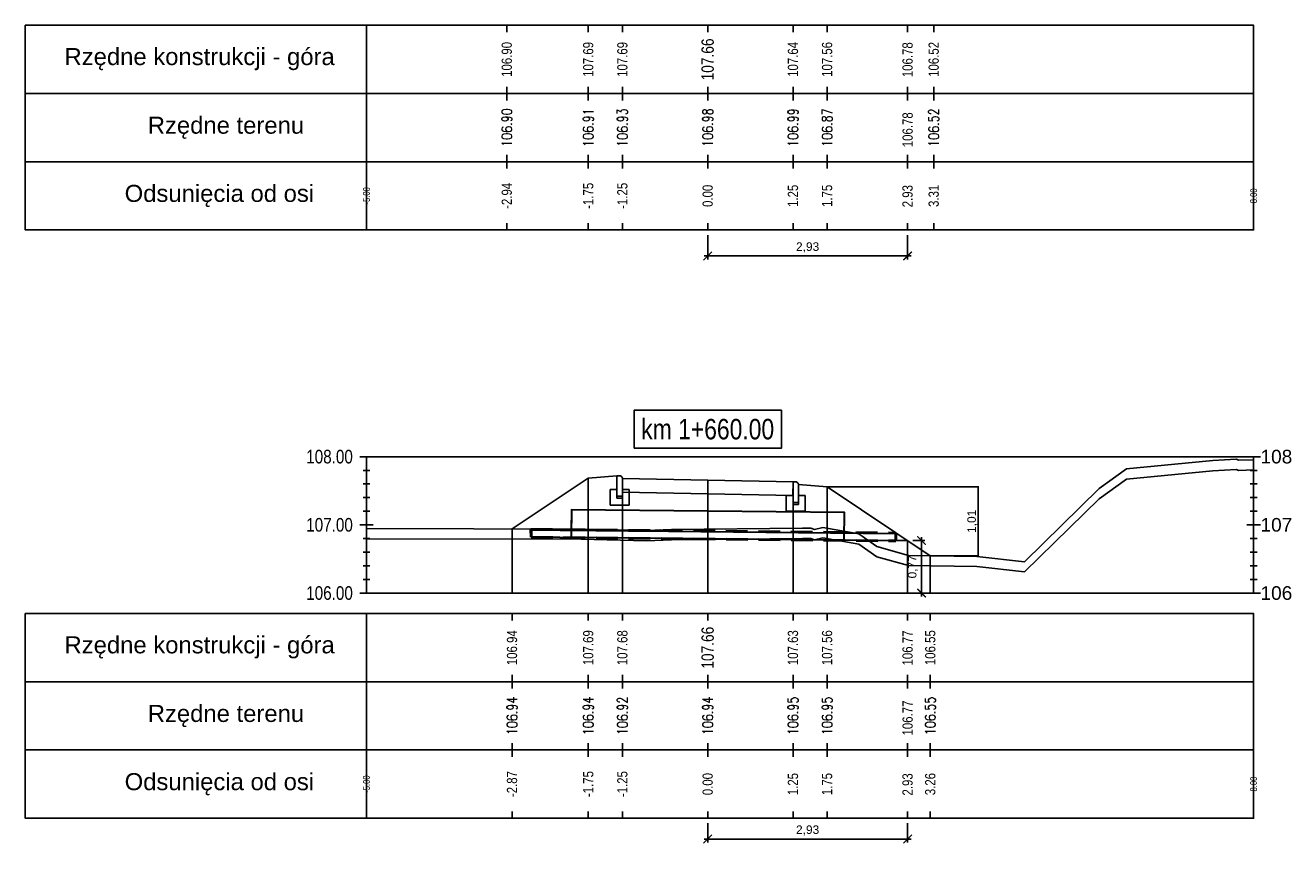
# Model space of a CAD drawing. Extents: x 7537626 to 7538805, y 5722894 to 5725486.
# Tile 78 of 90: x 7538660 to 7538679, y 5725457 to 5725469. Entities that reach past the tile are written whole.
import ezdxf

# ---------------------------------------------------------------- set-up
doc = ezdxf.new("R2010")
doc.units = 0
doc.header["$PDMODE"] = 35
doc.header["$PDSIZE"] = 0.3
doc.linetypes.add('HIDDEN', pattern=[9.525, 6.35, -3.175])
for name, color, linetype in [('C-DROGI-PROFILE', 7, 'Continuous'), ('C-DROGI-PROFILE-ETYKIETY', 7, 'Continuous'), ('C-DROGI-PRZEKROJE-ETYKIETY', 7, 'Continuous'), ('C-POPRZECZKA-przekrój', 2, 'Continuous'), ('C-POPRZECZKA-widok', 1, 'Continuous')]:
    doc.layers.add(name, color=color, linetype=linetype)
for name, color, linetype, true_color in [('C-humus', 7, 'Continuous', 0x003df5), ('C-Teren', 7, 'Continuous', 0x005716), ('poprzeczki', 7, 'Continuous', 0x0000d6)]:
    doc.layers.add(name, color=color, linetype=linetype, true_color=true_color)
doc.layers.add('Pom-plan', color=4, linetype='Continuous', plot=False)
doc.styles.add('2mm08', font='arial.ttf', dxfattribs={"width": 0.8})
doc.styles.add('opis_50', font='arial.ttf', dxfattribs={"height": 0.125})
doc.styles.get("Standard").update_dxf_attribs({"font": 'arial.ttf'})
doc.dimstyles.new('OPIS_50', dxfattribs={"dimscale": 0.5, "dimtxt": 0.125, "dimasz": 0.25, "dimexe": 0.1, "dimexo": 0.15, "dimgap": 0.1, "dimtad": 1, "dimzin": 0, "dimtxsty": 'opis_50', "dimblk": 'ARCHTICK', "dimcen": 0.15, "dimdle": 0.1, "dimaunit": 2, "dimadec": 4, "dimazin": 0, "dimtfac": 1, "dimtmove": 0, "dimatfit": 3, "dimfxl": 1, "dimarcsym": 0})

# ---------------------------------------------------------------- blocks, each defined once
blk = doc.blocks.new('_ArchTick')
at = {"color": 0, "linetype": 'ByBlock', "const_width": 0.15}
blk.add_lwpolyline([(-0.5, -0.5), (0.5, 0.5)], dxfattribs=at)
blk = doc.blocks.new('*D25')
at = {"layer": 'Defpoints', "color": 0, "transparency": 16777216}
for p in [(7538672.223, 5725462.343), (7538673.735, 5725461.335), (7538674.437, 5725461.335)]:
    blk.add_point(p, dxfattribs=at)
at = {"layer": 'poprzeczki', "color": 0, "lineweight": -2, "transparency": 16777216}
for p, q in [((7538672.238, 5725462.343), (7538674.447, 5725462.343)), ((7538674.437, 5725462.353), (7538674.437, 5725461.325)), ((7538673.75, 5725461.335), (7538674.447, 5725461.335))]:
    blk.add_line(p, q, dxfattribs=at)
at = {"layer": 'poprzeczki', "color": 0, "lineweight": -2, "transparency": 16777216, "xscale": 0.025, "yscale": 0.025, "zscale": 0.025}
for p, rotation in [((7538674.437, 5725462.343), 90), ((7538674.437, 5725461.335), 270)]:
    blk.add_blockref('_ArchTick', p, dxfattribs=dict(at, rotation=rotation))
at = {"layer": 'poprzeczki', "color": 0, "transparency": 16777216, "insert": (7538674.352, 5725461.839), "char_height": 0.125, "attachment_point": 5, "rotation": 90, "style": 'opis_50'}
blk.add_mtext('1,01', dxfattribs=at)
blk = doc.blocks.new('geokrata')
at = {"layer": 'C-POPRZECZKA-przekrój', "color": 172, "linetype": 'HIDDEN', "lineweight": 50, "ltscale": 0.05, "true_color": 0x0000cc}
for p, q in [((7538464.885, 5725469.743), (7538470.234, 5725469.689)), ((7538464.887, 5725469.627), (7538470.233, 5725469.573))]:
    blk.add_line(p, q, dxfattribs=at)
at = {"layer": 'C-POPRZECZKA-przekrój', "color": 98, "linetype": 'Continuous', "lineweight": 30, "true_color": 0x006100}
for p, q in [((7538464.892, 5725469.735), (7538465.726, 5725469.726)), ((7538464.893, 5725469.635), (7538465.725, 5725469.626)), ((7538469.225, 5725469.591), (7538470.225, 5725469.581))]:
    blk.add_line(p, q, dxfattribs=at)
for points in [[(7538467.479, 5725470.009), (7538465.479, 5725470.029), (7538465.475, 5725469.629), (7538469.475, 5725469.589), (7538469.479, 5725469.989), (7538467.479, 5725470.009), (7538465.479, 5725470.029), (7538465.476, 5725469.729), (7538470.226, 5725469.681)], [(7538464.892, 5725469.735), (7538464.893, 5725469.635)], [(7538470.225, 5725469.581), (7538470.226, 5725469.681)]]:
    blk.add_lwpolyline(points, dxfattribs=at)
at = {"layer": 'C-POPRZECZKA-przekrój', "color": 172, "linetype": 'HIDDEN', "lineweight": 50, "ltscale": 0.05, "true_color": 0x0000cc}
for points in [[(7538464.885, 5725469.743), (7538464.887, 5725469.627)], [(7538470.233, 5725469.573), (7538470.234, 5725469.689)]]:
    blk.add_lwpolyline(points, dxfattribs=at)
blk = doc.blocks.new('*D257')
at = {"layer": 'Defpoints', "color": 0, "transparency": 16777216}
for p in [(7538670.473, 5725466.111), (7538673.402, 5725466.111), (7538673.402, 5725465.73)]:
    blk.add_point(p, dxfattribs=at)
at = {"layer": 'Pom-plan', "color": 0, "lineweight": -2, "transparency": 16777216}
for p, q in [((7538670.473, 5725466.036), (7538670.473, 5725465.68)), ((7538673.402, 5725466.036), (7538673.402, 5725465.68)), ((7538670.423, 5725465.73), (7538673.452, 5725465.73))]:
    blk.add_line(p, q, dxfattribs=at)
at = {"layer": 'Pom-plan', "color": 0, "lineweight": -2, "transparency": 16777216, "xscale": 0.125, "yscale": 0.125, "zscale": 0.125, "rotation": 180}
blk.add_blockref('_ArchTick', (7538670.473, 5725465.73), dxfattribs=at)
at = {"layer": 'Pom-plan', "color": 0, "lineweight": -2, "transparency": 16777216, "xscale": 0.125, "yscale": 0.125, "zscale": 0.125}
blk.add_blockref('_ArchTick', (7538673.402, 5725465.73), dxfattribs=at)
at = {"layer": 'Pom-plan', "color": 0, "transparency": 16777216, "insert": (7538671.937, 5725465.855), "char_height": 0.125, "attachment_point": 5, "style": 'opis_50'}
blk.add_mtext('2,93', dxfattribs=at)
blk = doc.blocks.new('*D258')
at = {"layer": 'Defpoints', "color": 0, "transparency": 16777216}
for p in [(7538673.402, 5725461.557), (7538673.607, 5725461.557), (7538673.402, 5725460.786)]:
    blk.add_point(p, dxfattribs=at)
at = {"layer": 'Pom-plan', "color": 0, "lineweight": -2, "transparency": 16777216}
for p, q in [((7538673.477, 5725461.557), (7538673.657, 5725461.557)), ((7538673.607, 5725460.736), (7538673.607, 5725461.607)), ((7538673.477, 5725460.786), (7538673.657, 5725460.786))]:
    blk.add_line(p, q, dxfattribs=at)
at = {"layer": 'Pom-plan', "color": 0, "lineweight": -2, "transparency": 16777216, "xscale": 0.125, "yscale": 0.125, "zscale": 0.125}
for p, rotation in [((7538673.607, 5725461.557), 90), ((7538673.607, 5725460.786), 270)]:
    blk.add_blockref('_ArchTick', p, dxfattribs=dict(at, rotation=rotation))
at = {"layer": 'Pom-plan', "color": 0, "transparency": 16777216, "insert": (7538673.481, 5725461.172), "char_height": 0.125, "attachment_point": 5, "rotation": 90, "style": 'opis_50'}
blk.add_mtext('0,77', dxfattribs=at)
blk = doc.blocks.new('*D259')
at = {"layer": 'Defpoints', "color": 0, "transparency": 16777216}
for p in [(7538670.473, 5725457.486), (7538673.402, 5725457.486), (7538673.402, 5725457.181)]:
    blk.add_point(p, dxfattribs=at)
at = {"layer": 'Pom-plan', "color": 0, "lineweight": -2, "transparency": 16777216}
for p, q in [((7538670.473, 5725457.411), (7538670.473, 5725457.131)), ((7538673.402, 5725457.411), (7538673.402, 5725457.131)), ((7538670.423, 5725457.181), (7538673.452, 5725457.181))]:
    blk.add_line(p, q, dxfattribs=at)
at = {"layer": 'Pom-plan', "color": 0, "lineweight": -2, "transparency": 16777216, "xscale": 0.125, "yscale": 0.125, "zscale": 0.125, "rotation": 180}
blk.add_blockref('_ArchTick', (7538670.473, 5725457.181), dxfattribs=at)
at = {"layer": 'Pom-plan', "color": 0, "lineweight": -2, "transparency": 16777216, "xscale": 0.125, "yscale": 0.125, "zscale": 0.125}
blk.add_blockref('_ArchTick', (7538673.402, 5725457.181), dxfattribs=at)
at = {"layer": 'Pom-plan', "color": 0, "transparency": 16777216, "insert": (7538671.937, 5725457.306), "char_height": 0.125, "attachment_point": 5, "style": 'opis_50'}
blk.add_mtext('2,93', dxfattribs=at)

msp = doc.modelspace()

# ---------------------------------------------------------------- linework, layer by layer
at = {"layer": 'C-DROGI-PROFILE', "color": 7, "linetype": 'Continuous', "lineweight": -3}
for p, q in [((7538667.529, 5725469.111), (7538667.529, 5725469.011)), ((7538668.723, 5725469.111), (7538668.723, 5725469.011)), ((7538669.223, 5725469.111), (7538669.223, 5725469.011)), ((7538670.473, 5725469.111), (7538670.473, 5725469.011)), ((7538671.723, 5725469.111), (7538671.723, 5725469.011)), ((7538672.223, 5725469.111), (7538672.223, 5725469.011)), ((7538673.402, 5725469.111), (7538673.402, 5725469.011)), ((7538673.785, 5725469.111), (7538673.785, 5725469.011)), ((7538667.529, 5725468.111), (7538667.529, 5725468.211)), ((7538668.723, 5725468.111), (7538668.723, 5725468.211)), ((7538669.223, 5725468.111), (7538669.223, 5725468.211)), ((7538670.473, 5725468.111), (7538670.473, 5725468.211)), ((7538671.723, 5725468.111), (7538671.723, 5725468.211)), ((7538672.223, 5725468.111), (7538672.223, 5725468.211)), ((7538673.402, 5725468.111), (7538673.402, 5725468.211)), ((7538673.785, 5725468.111), (7538673.785, 5725468.211)), ((7538667.529, 5725468.111), (7538667.529, 5725468.011)), ((7538668.723, 5725468.111), (7538668.723, 5725468.011)), ((7538669.223, 5725468.111), (7538669.223, 5725468.011)), ((7538670.473, 5725468.111), (7538670.473, 5725468.011)), ((7538671.723, 5725468.111), (7538671.723, 5725468.011)), ((7538672.223, 5725468.111), (7538672.223, 5725468.011)), ((7538673.402, 5725468.111), (7538673.402, 5725468.011)), ((7538673.785, 5725468.111), (7538673.785, 5725468.011)), ((7538667.529, 5725467.111), (7538667.529, 5725467.211)), ((7538667.529, 5725467.111), (7538667.529, 5725467.011)), ((7538668.723, 5725467.111), (7538668.723, 5725467.211)), ((7538668.723, 5725467.111), (7538668.723, 5725467.011)), ((7538669.223, 5725467.111), (7538669.223, 5725467.211)), ((7538669.223, 5725467.111), (7538669.223, 5725467.011)), ((7538670.473, 5725467.111), (7538670.473, 5725467.211)), ((7538670.473, 5725467.111), (7538670.473, 5725467.011)), ((7538671.723, 5725467.111), (7538671.723, 5725467.211)), ((7538671.723, 5725467.111), (7538671.723, 5725467.011)), ((7538672.223, 5725467.111), (7538672.223, 5725467.211)), ((7538672.223, 5725467.111), (7538672.223, 5725467.011)), ((7538673.402, 5725467.111), (7538673.402, 5725467.211)), ((7538673.402, 5725467.111), (7538673.402, 5725467.011)), ((7538673.785, 5725467.111), (7538673.785, 5725467.211)), ((7538673.785, 5725467.111), (7538673.785, 5725467.011)), ((7538667.529, 5725466.111), (7538667.529, 5725466.211)), ((7538668.723, 5725466.111), (7538668.723, 5725466.211)), ((7538669.223, 5725466.111), (7538669.223, 5725466.211)), ((7538670.473, 5725466.111), (7538670.473, 5725466.211)), ((7538671.723, 5725466.111), (7538671.723, 5725466.211)), ((7538672.223, 5725466.111), (7538672.223, 5725466.211)), ((7538673.402, 5725466.111), (7538673.402, 5725466.211)), ((7538673.785, 5725466.111), (7538673.785, 5725466.211)), ((7538667.606, 5725460.486), (7538667.606, 5725460.386)), ((7538668.723, 5725460.486), (7538668.723, 5725460.386)), ((7538669.223, 5725460.486), (7538669.223, 5725460.386)), ((7538670.473, 5725460.486), (7538670.473, 5725460.386)), ((7538671.723, 5725460.486), (7538671.723, 5725460.386)), ((7538672.223, 5725460.486), (7538672.223, 5725460.386)), ((7538673.402, 5725460.486), (7538673.402, 5725460.386)), ((7538673.735, 5725460.486), (7538673.735, 5725460.386)), ((7538667.606, 5725459.486), (7538667.606, 5725459.586)), ((7538668.723, 5725459.486), (7538668.723, 5725459.586)), ((7538669.223, 5725459.486), (7538669.223, 5725459.586)), ((7538670.473, 5725459.486), (7538670.473, 5725459.586)), ((7538671.723, 5725459.486), (7538671.723, 5725459.586)), ((7538672.223, 5725459.486), (7538672.223, 5725459.586)), ((7538673.402, 5725459.486), (7538673.402, 5725459.586)), ((7538673.735, 5725459.486), (7538673.735, 5725459.586)), ((7538667.606, 5725459.486), (7538667.606, 5725459.386)), ((7538668.723, 5725459.486), (7538668.723, 5725459.386)), ((7538669.223, 5725459.486), (7538669.223, 5725459.386)), ((7538670.473, 5725459.486), (7538670.473, 5725459.386)), ((7538671.723, 5725459.486), (7538671.723, 5725459.386)), ((7538672.223, 5725459.486), (7538672.223, 5725459.386)), ((7538673.402, 5725459.486), (7538673.402, 5725459.386)), ((7538673.735, 5725459.486), (7538673.735, 5725459.386)), ((7538667.606, 5725458.486), (7538667.606, 5725458.586)), ((7538668.723, 5725458.486), (7538668.723, 5725458.586)), ((7538669.223, 5725458.486), (7538669.223, 5725458.586)), ((7538670.473, 5725458.486), (7538670.473, 5725458.586)), ((7538671.723, 5725458.486), (7538671.723, 5725458.586)), ((7538672.223, 5725458.486), (7538672.223, 5725458.586)), ((7538673.402, 5725458.486), (7538673.402, 5725458.586)), ((7538673.735, 5725458.486), (7538673.735, 5725458.586)), ((7538667.606, 5725458.486), (7538667.606, 5725458.386)), ((7538668.723, 5725458.486), (7538668.723, 5725458.386)), ((7538669.223, 5725458.486), (7538669.223, 5725458.386)), ((7538670.473, 5725458.486), (7538670.473, 5725458.386)), ((7538671.723, 5725458.486), (7538671.723, 5725458.386)), ((7538672.223, 5725458.486), (7538672.223, 5725458.386)), ((7538673.402, 5725458.486), (7538673.402, 5725458.386)), ((7538673.735, 5725458.486), (7538673.735, 5725458.386)), ((7538667.606, 5725457.486), (7538667.606, 5725457.586)), ((7538668.723, 5725457.486), (7538668.723, 5725457.586)), ((7538669.223, 5725457.486), (7538669.223, 5725457.586)), ((7538670.473, 5725457.486), (7538670.473, 5725457.586)), ((7538671.723, 5725457.486), (7538671.723, 5725457.586)), ((7538672.223, 5725457.486), (7538672.223, 5725457.586)), ((7538673.402, 5725457.486), (7538673.402, 5725457.586)), ((7538673.735, 5725457.486), (7538673.735, 5725457.586))]:
    msp.add_line(p, q, dxfattribs=at)
at = {"layer": 'C-DROGI-PROFILE', "color": 1, "linetype": 'Continuous', "lineweight": -3}
for points in [[(7538665.473, 5725468.111), (7538665.473, 5725469.111), (7538660.473, 5725469.111), (7538660.473, 5725468.111)], [(7538665.473, 5725468.111), (7538678.473, 5725468.111), (7538678.473, 5725469.111), (7538665.473, 5725469.111)], [(7538665.473, 5725467.111), (7538665.473, 5725468.111), (7538660.473, 5725468.111), (7538660.473, 5725467.111)], [(7538665.473, 5725467.111), (7538678.473, 5725467.111), (7538678.473, 5725468.111), (7538665.473, 5725468.111)], [(7538665.473, 5725466.111), (7538665.473, 5725467.111), (7538660.473, 5725467.111), (7538660.473, 5725466.111)], [(7538665.473, 5725466.111), (7538678.473, 5725466.111), (7538678.473, 5725467.111), (7538665.473, 5725467.111)], [(7538665.473, 5725459.486), (7538665.473, 5725460.486), (7538660.473, 5725460.486), (7538660.473, 5725459.486)], [(7538665.473, 5725459.486), (7538678.473, 5725459.486), (7538678.473, 5725460.486), (7538665.473, 5725460.486)], [(7538665.473, 5725458.486), (7538665.473, 5725459.486), (7538660.473, 5725459.486), (7538660.473, 5725458.486)], [(7538665.473, 5725458.486), (7538678.473, 5725458.486), (7538678.473, 5725459.486), (7538665.473, 5725459.486)], [(7538665.473, 5725457.486), (7538665.473, 5725458.486), (7538660.473, 5725458.486), (7538660.473, 5725457.486)], [(7538665.473, 5725457.486), (7538678.473, 5725457.486), (7538678.473, 5725458.486), (7538665.473, 5725458.486)]]:
    msp.add_3dface(points, dxfattribs=at)
at = {"layer": 'C-DROGI-PRZEKROJE-ETYKIETY', "color": 1, "linetype": 'Continuous', "lineweight": -3}
for p, q in [((7538668.723, 5725462.473), (7538668.723, 5725460.786)), ((7538669.223, 5725462.467), (7538669.223, 5725460.786)), ((7538670.473, 5725462.442), (7538670.473, 5725460.786)), ((7538671.723, 5725462.417), (7538671.723, 5725460.786)), ((7538672.223, 5725462.343), (7538672.223, 5725460.786)), ((7538667.606, 5725461.728), (7538667.606, 5725460.786)), ((7538673.735, 5725461.335), (7538673.735, 5725460.786))]:
    msp.add_line(p, q, dxfattribs=at)
msp.add_lwpolyline([(7538673.402, 5725461.557), (7538673.402, 5725460.786)], dxfattribs=at)
at = {"layer": 'C-humus'}
for p, q in [((7538676.611, 5725462.456), (7538677.873, 5725462.581)), ((7538677.873, 5725462.581), (7538678.216, 5725462.601)), ((7538678.216, 5725462.601), (7538678.256, 5725462.586)), ((7538678.256, 5725462.586), (7538678.473, 5725462.592)), ((7538676.207, 5725462.17), (7538676.611, 5725462.456)), ((7538675.117, 5725461.097), (7538676.207, 5725462.17)), ((7538665.473, 5725461.584), (7538668.619, 5725461.575)), ((7538668.619, 5725461.575), (7538669.575, 5725461.553)), ((7538669.575, 5725461.553), (7538669.94, 5725461.568)), ((7538669.94, 5725461.568), (7538671.863, 5725461.586)), ((7538671.863, 5725461.586), (7538671.983, 5725461.586)), ((7538671.983, 5725461.586), (7538672.037, 5725461.568)), ((7538672.037, 5725461.568), (7538672.159, 5725461.597)), ((7538672.159, 5725461.597), (7538672.689, 5725461.503)), ((7538672.689, 5725461.503), (7538672.952, 5725461.32)), ((7538672.952, 5725461.32), (7538673.413, 5725461.19)), ((7538673.413, 5725461.19), (7538674.417, 5725461.174)), ((7538674.417, 5725461.174), (7538675.117, 5725461.097))]:
    msp.add_line(p, q, dxfattribs=at)
at = {"layer": 'C-POPRZECZKA-przekrój', "color": 2, "linetype": 'Continuous', "lineweight": -3}
for p, q in [((7538667.606, 5725461.728), (7538668.723, 5725462.473)), ((7538668.723, 5725462.473), (7538669.143, 5725462.507)), ((7538669.183, 5725462.507), (7538669.143, 5725462.507)), ((7538669.143, 5725462.507), (7538669.143, 5725462.177)), ((7538669.189, 5725462.506), (7538669.183, 5725462.507)), ((7538669.197, 5725462.504), (7538669.189, 5725462.506)), ((7538669.206, 5725462.5), (7538669.197, 5725462.504)), ((7538669.212, 5725462.495), (7538669.206, 5725462.5)), ((7538669.216, 5725462.49), (7538669.212, 5725462.495)), ((7538669.22, 5725462.482), (7538669.216, 5725462.49)), ((7538669.223, 5725462.474), (7538669.22, 5725462.482)), ((7538669.223, 5725462.467), (7538669.223, 5725462.474)), ((7538669.223, 5725462.467), (7538670.473, 5725462.442)), ((7538669.223, 5725462.467), (7538669.224, 5725462.267)), ((7538669.223, 5725462.177), (7538669.223, 5725462.467)), ((7538669.223, 5725462.467), (7538669.223, 5725462.307)), ((7538669.043, 5725462.077), (7538669.043, 5725462.307)), ((7538669.043, 5725462.307), (7538669.143, 5725462.307)), ((7538669.143, 5725462.307), (7538669.143, 5725462.207)), ((7538669.223, 5725462.307), (7538669.323, 5725462.307)), ((7538669.323, 5725462.307), (7538669.323, 5725462.077)), ((7538670.473, 5725462.242), (7538670.473, 5725462.442)), ((7538670.473, 5725462.442), (7538671.723, 5725462.417)), ((7538671.723, 5725462.417), (7538671.722, 5725462.217)), ((7538671.763, 5725462.417), (7538671.723, 5725462.417)), ((7538671.723, 5725462.417), (7538671.723, 5725462.087)), ((7538671.769, 5725462.416), (7538671.763, 5725462.417)), ((7538671.777, 5725462.414), (7538671.769, 5725462.416)), ((7538671.786, 5725462.41), (7538671.777, 5725462.414)), ((7538671.792, 5725462.405), (7538671.786, 5725462.41)), ((7538671.796, 5725462.4), (7538671.792, 5725462.405)), ((7538671.8, 5725462.392), (7538671.796, 5725462.4)), ((7538671.803, 5725462.384), (7538671.8, 5725462.392)), ((7538671.803, 5725462.377), (7538671.803, 5725462.384)), ((7538671.803, 5725462.087), (7538671.803, 5725462.377)), ((7538671.803, 5725462.377), (7538671.803, 5725462.217)), ((7538671.803, 5725462.377), (7538672.223, 5725462.343)), ((7538672.223, 5725462.343), (7538673.735, 5725461.335)), ((7538669.143, 5725462.207), (7538669.223, 5725462.207)), ((7538669.143, 5725462.177), (7538669.223, 5725462.177)), ((7538669.224, 5725462.267), (7538670.473, 5725462.242)), ((7538670.473, 5725462.242), (7538671.722, 5725462.217)), ((7538671.623, 5725461.987), (7538671.623, 5725462.217)), ((7538671.623, 5725462.217), (7538671.723, 5725462.217)), ((7538671.723, 5725462.217), (7538671.723, 5725462.117)), ((7538671.723, 5725462.117), (7538671.803, 5725462.117)), ((7538671.803, 5725462.217), (7538671.903, 5725462.217)), ((7538671.903, 5725462.217), (7538671.903, 5725461.987)), ((7538669.323, 5725462.077), (7538669.043, 5725462.077)), ((7538671.903, 5725461.987), (7538671.623, 5725461.987)), ((7538671.723, 5725462.087), (7538671.803, 5725462.087))]:
    msp.add_line(p, q, dxfattribs=at)
at = {"layer": 'C-POPRZECZKA-przekrój'}
msp.add_lwpolyline([(7538673.223, 5725461.559), (7538673.402, 5725461.557)], dxfattribs=at)
at = {"layer": 'C-POPRZECZKA-widok', "color": 1, "linetype": 'Continuous', "lineweight": -3}
for p, q in [((7538665.373, 5725462.786), (7538678.573, 5725462.786)), ((7538665.473, 5725460.786), (7538665.473, 5725462.786)), ((7538678.473, 5725460.786), (7538678.473, 5725462.786)), ((7538665.423, 5725462.586), (7538665.523, 5725462.586)), ((7538678.423, 5725462.586), (7538678.523, 5725462.586)), ((7538665.423, 5725462.386), (7538665.523, 5725462.386)), ((7538678.423, 5725462.386), (7538678.523, 5725462.386)), ((7538665.423, 5725462.186), (7538665.523, 5725462.186)), ((7538678.423, 5725462.186), (7538678.523, 5725462.186)), ((7538665.423, 5725461.986), (7538665.523, 5725461.986)), ((7538678.423, 5725461.986), (7538678.523, 5725461.986)), ((7538665.373, 5725461.786), (7538665.573, 5725461.786)), ((7538665.423, 5725461.786), (7538665.523, 5725461.786)), ((7538678.373, 5725461.786), (7538678.573, 5725461.786)), ((7538678.423, 5725461.786), (7538678.523, 5725461.786)), ((7538665.423, 5725461.586), (7538665.523, 5725461.586)), ((7538678.423, 5725461.586), (7538678.523, 5725461.586)), ((7538665.423, 5725461.386), (7538665.523, 5725461.386)), ((7538678.423, 5725461.386), (7538678.523, 5725461.386)), ((7538665.423, 5725461.186), (7538665.523, 5725461.186)), ((7538678.423, 5725461.186), (7538678.523, 5725461.186)), ((7538665.423, 5725460.986), (7538665.523, 5725460.986)), ((7538678.423, 5725460.986), (7538678.523, 5725460.986)), ((7538665.373, 5725460.786), (7538678.573, 5725460.786))]:
    msp.add_line(p, q, dxfattribs=at)
at = {"layer": 'C-POPRZECZKA-widok', "color": 3, "linetype": 'Continuous', "lineweight": -3}
msp.add_3dface([(7538669.393, 5725462.911), (7538671.553, 5725462.911), (7538671.553, 5725463.468), (7538669.393, 5725463.468)], dxfattribs=at)
at = {"layer": 'C-Teren'}
for p, q in [((7538676.611, 5725462.606), (7538677.873, 5725462.731)), ((7538677.873, 5725462.731), (7538678.216, 5725462.751)), ((7538678.216, 5725462.751), (7538678.256, 5725462.736)), ((7538678.256, 5725462.736), (7538678.473, 5725462.742)), ((7538676.207, 5725462.32), (7538676.611, 5725462.606)), ((7538675.117, 5725461.247), (7538676.207, 5725462.32)), ((7538665.473, 5725461.734), (7538668.619, 5725461.725)), ((7538668.619, 5725461.725), (7538669.575, 5725461.703)), ((7538669.94, 5725461.718), (7538671.863, 5725461.736)), ((7538671.863, 5725461.736), (7538671.983, 5725461.736)), ((7538671.983, 5725461.736), (7538672.037, 5725461.718)), ((7538672.037, 5725461.718), (7538672.159, 5725461.747)), ((7538672.159, 5725461.747), (7538672.689, 5725461.653)), ((7538669.575, 5725461.703), (7538669.94, 5725461.718)), ((7538672.689, 5725461.653), (7538672.952, 5725461.47)), ((7538672.952, 5725461.47), (7538673.413, 5725461.34)), ((7538673.413, 5725461.34), (7538674.417, 5725461.324)), ((7538674.417, 5725461.324), (7538675.117, 5725461.247))]:
    msp.add_line(p, q, dxfattribs=at)

# ---------------------------------------------------------------- block references
at = {"layer": 'C-POPRZECZKA-przekrój'}
msp.add_blockref('geokrata', (202.998, -8.022), dxfattribs=at)

# ---------------------------------------------------------------- texts
at = {"layer": 'C-DROGI-PROFILE', "color": 2}
for s, p in [('Rzędne konstrukcji - góra', (7538661.048, 5725468.528)), ('Rzędne terenu', (7538662.268, 5725467.522)), ('Odsunięcia od osi', (7538661.929, 5725466.522)), ('Rzędne konstrukcji - góra', (7538661.048, 5725459.903)), ('Rzędne terenu', (7538662.268, 5725458.897)), ('Odsunięcia od osi', (7538661.929, 5725457.897))]:
    msp.add_text(s, height=0.25, dxfattribs=at).set_placement(p)
at = {"layer": 'C-DROGI-PROFILE-ETYKIETY', "color": 1, "style": '2mm08', "width": 0.8}
for s, p in [('106.78', (7538673.476, 5725468.35)), ('106.78', (7538673.477, 5725467.323)), ('2.93', (7538673.476, 5725466.443)), ('106.77', (7538673.476, 5725459.725)), ('106.77', (7538673.477, 5725458.698)), ('2.93', (7538673.476, 5725457.818))]:
    msp.add_text(s, height=0.15, rotation=90, dxfattribs=at).set_placement(p)
at = {"layer": 'C-DROGI-PROFILE-ETYKIETY', "color": 1, "linetype": 'Continuous', "lineweight": -3, "attachment_point": 5, "rotation": 90, "style": '2mm08'}
for s, insert, char_height in [('107.66', (7538670.473, 5725468.611), 0.18), ('106.90', (7538667.529, 5725468.611), 0.15), ('107.69', (7538668.723, 5725468.611), 0.15), ('107.69', (7538669.223, 5725468.611), 0.15), ('107.64', (7538671.723, 5725468.611), 0.15), ('107.56', (7538672.223, 5725468.611), 0.15), ('106.52', (7538673.785, 5725468.611), 0.15), ('{\\Fsimplex.shx|c238;106.90}', (7538667.529, 5725467.611), 0.15), ('{\\Fsimplex.shx|c238;106.91}', (7538668.723, 5725467.611), 0.15), ('{\\Fsimplex.shx|c238;106.93}', (7538669.223, 5725467.611), 0.15), ('{\\Fsimplex.shx|c238;106.98}', (7538670.473, 5725467.611), 0.15), ('{\\Fsimplex.shx|c238;106.99}', (7538671.723, 5725467.611), 0.15), ('{\\Fsimplex.shx|c238;106.87}', (7538672.223, 5725467.611), 0.15), ('{\\Fsimplex.shx|c238;106.52}', (7538673.785, 5725467.611), 0.15), ('-2.94', (7538667.529, 5725466.611), 0.15), ('-1.75', (7538668.723, 5725466.611), 0.15), ('-1.25', (7538669.223, 5725466.611), 0.15), ('0.00', (7538670.473, 5725466.611), 0.15), ('1.25', (7538671.723, 5725466.611), 0.15), ('1.75', (7538672.223, 5725466.611), 0.15), ('3.31', (7538673.785, 5725466.611), 0.15), ('106.94', (7538667.606, 5725459.986), 0.15), ('107.69', (7538668.723, 5725459.986), 0.15), ('107.68', (7538669.223, 5725459.986), 0.15), ('107.66', (7538670.473, 5725459.986), 0.18), ('107.63', (7538671.723, 5725459.986), 0.15), ('107.56', (7538672.223, 5725459.986), 0.15), ('106.55', (7538673.735, 5725459.986), 0.15), ('{\\Fsimplex.shx|c238;106.94}', (7538667.606, 5725458.986), 0.15), ('{\\Fsimplex.shx|c238;106.94}', (7538668.723, 5725458.986), 0.15), ('{\\Fsimplex.shx|c238;106.92}', (7538669.223, 5725458.986), 0.15), ('{\\Fsimplex.shx|c238;106.94}', (7538670.473, 5725458.986), 0.15), ('{\\Fsimplex.shx|c238;106.95}', (7538671.723, 5725458.986), 0.15), ('{\\Fsimplex.shx|c238;106.95}', (7538672.223, 5725458.986), 0.15), ('{\\Fsimplex.shx|c238;106.55}', (7538673.735, 5725458.986), 0.15), ('-2.87', (7538667.606, 5725457.986), 0.15), ('-1.75', (7538668.723, 5725457.986), 0.15), ('-1.25', (7538669.223, 5725457.986), 0.15), ('0.00', (7538670.473, 5725457.986), 0.15), ('1.25', (7538671.723, 5725457.986), 0.15), ('1.75', (7538672.223, 5725457.986), 0.15), ('3.26', (7538673.735, 5725457.986), 0.15)]:
    msp.add_mtext(s, dxfattribs=dict(at, insert=insert, char_height=char_height))
at = {"layer": 'C-DROGI-PROFILE-ETYKIETY', "color": 7, "linetype": 'Continuous', "lineweight": -3, "char_height": 0.1, "attachment_point": 5, "rotation": 90, "style": '2mm08'}
for s, insert in [('-5.00', (7538665.473, 5725466.611)), ('8.00', (7538678.473, 5725466.611)), ('-5.00', (7538665.473, 5725457.986)), ('8.00', (7538678.473, 5725457.986))]:
    msp.add_mtext(s, dxfattribs=dict(at, insert=insert))
at = {"layer": 'C-POPRZECZKA-widok', "color": 3, "linetype": 'Continuous', "lineweight": -3, "insert": (7538670.473, 5725463.036), "char_height": 0.3, "attachment_point": 8, "style": '2mm08'}
msp.add_mtext('km 1+660.00', dxfattribs=at)
at = {"layer": 'C-POPRZECZKA-widok', "color": 1, "linetype": 'Continuous', "lineweight": -3, "char_height": 0.2, "attachment_point": 6, "style": '2mm08'}
for s, insert in [('108.00', (7538665.273, 5725462.786)), ('107.00', (7538665.273, 5725461.786)), ('106.00', (7538665.273, 5725460.786))]:
    msp.add_mtext(s, dxfattribs=dict(at, insert=insert))
at = {"layer": 'C-POPRZECZKA-widok', "color": 1, "linetype": 'Continuous', "lineweight": -3, "char_height": 0.2, "attachment_point": 4}
for s, insert in [('108', (7538678.573, 5725462.786)), ('107', (7538678.573, 5725461.786)), ('106', (7538678.573, 5725460.786))]:
    msp.add_mtext(s, dxfattribs=dict(at, insert=insert))

# ---------------------------------------------------------------- dimensions: what is measured, and where the dimension line sits
at = {"layer": 'Pom-plan'}
for base, p1, p2, picture, middle in [((7538673.402, 5725465.73), (7538670.473, 5725466.111), (7538673.402, 5725466.111), '*D257', (7538671.937, 5725465.855)), ((7538673.402, 5725457.181), (7538670.473, 5725457.486), (7538673.402, 5725457.486), '*D259', (7538671.937, 5725457.306))]:
    dim = msp.add_linear_dim(base=base, p1=p1, p2=p2, dimstyle='OPIS_50', dxfattribs=at)
    dim.commit()
    dim.dimension.update_dxf_attribs({"geometry": picture, "text_midpoint": middle})
dim = msp.add_linear_dim(base=(7538673.607, 5725461.557), p1=(7538673.402, 5725460.786), p2=(7538673.402, 5725461.557), angle=90, dimstyle='OPIS_50', dxfattribs=at)
dim.commit()
dim.dimension.update_dxf_attribs({"geometry": '*D258', "text_midpoint": (7538673.481, 5725461.172)})
at = {"layer": 'poprzeczki'}
dim = msp.add_linear_dim(base=(7538674.437, 5725461.335), p1=(7538672.223, 5725462.343), p2=(7538673.735, 5725461.335), angle=90, dimstyle='OPIS_50', override={"dimscale": 0.1}, dxfattribs=at)
dim.commit()
dim.dimension.update_dxf_attribs({"geometry": '*D25', "text_midpoint": (7538674.352, 5725461.839)})

doc.saveas('drawing.dxf')
